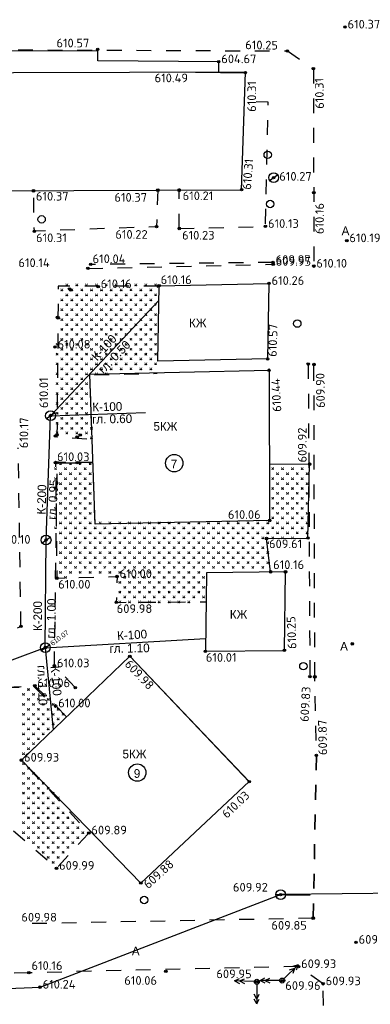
# Model space of a CAD drawing. Header units: metres. Extents: x 550378 to 551400, y 4595394 to 4596257.
# Tile 21 of 43: x 550802 to 550838, y 4595840 to 4595940. Entities that reach past the tile are written whole.
import ezdxf

# ---------------------------------------------------------------- set-up
doc = ezdxf.new("R2010")
doc.units = ezdxf.units.M
doc.header["$PDMODE"] = 32
doc.header["$PDSIZE"] = 0.25
doc.linetypes.add('Д_ТРОТ_ТРУБА', pattern=[3, 1.5, -1.5])
for name, color, linetype in [('(003) Пункты', 7, 'Continuous'), ('(007) Здания', 7, 'Continuous'), ('(011) Колодцы', 7, 'Continuous'), ('(014) Водопровод', 5, 'ИК_Водопровод -------в--------'), ('(017) Канализация', 32, 'KANALIS_K_1'), ('(020) Теплотрасса', 7, 'ИК_Теплотраса -------т--------'), ('(022) Возд. Линии', 7, 'Continuous'), ('(025) Дорога', 7, 'Continuous'), ('(036) Растительность', 7, 'Continuous'), ('(038) Деревья', 7, 'Continuous')]:
    doc.layers.add(name, color=color, linetype=linetype)
doc.styles.add('BM-431', font='txt')
doc.styles.add('D-431', font='txt')
doc.styles.add('P-131', font='txt')
doc.styles.add('S', font='txtwr', dxfattribs={"oblique": 15})
doc.styles.get("Standard").update_dxf_attribs({"font": 'simplex.shx'})
doc.linetypes.add('GAZ_VOZDUSH', pattern='A,1,-2,["~",Standard,S=3,R=0,X=-1.5,Y=-1.5],-1,10', length=14)
doc.linetypes.add('KANALIS_K', pattern='A,1,["<",Standard,S=1.8,R=0,X=-0.9,Y=-0.9],3,-1,["К",Standard,S=1.8,R=0,X=-0.9,Y=-0.9],-1,10', length=16)
doc.linetypes.add('KANALIS_K_1', pattern='A,1,[">",Standard,S=1.8,R=0,X=-0.9,Y=-0.9],3,-1,["К",Standard,S=1.8,R=0,X=-0.9,Y=-0.9],-1,10', length=16)
doc.linetypes.add('KANALIS_KN', pattern='A,1,["<",Standard,S=1.8,R=0,X=-0.9,Y=-0.9],3,-1,["КН",Standard,S=1.8,R=0,X=-0.9,Y=-0.9],-3,10', length=18)
doc.linetypes.add('ИК_Водопровод -------в--------', pattern='A,9,-0.6,["В",Standard,S=1.2,R=0,X=0,Y=-0.6],-1.2', length=10.8)
doc.linetypes.add('ИК_Теплотраса -------т--------', pattern='A,9,-0.6,["Т",Standard,S=1.2,R=0,X=0,Y=-0.6],-1.2', length=10.8)

# ---------------------------------------------------------------- blocks, each defined once
blk = doc.blocks.new('1_416')
at = {"linetype": 'Continuous', "lineweight": 0}
h = blk.add_hatch(color=7, dxfattribs=at)
edge = h.paths.add_edge_path()
edge.add_arc((-0.4, 0.19), 0.075, 0, 360)
h = blk.add_hatch(color=7, dxfattribs=at)
edge = h.paths.add_edge_path()
edge.add_arc((0.45, 0.19), 0.075, 0, 360)
at = {"color": 7, "linetype": 'Continuous', "lineweight": 0, "flags": 128}
blk.add_lwpolyline([(-0.48, 1.12), (0.02, 0.12), (0.52, 1.12)], dxfattribs=at)
at = {"color": 7, "linetype": 'Continuous', "lineweight": 0}
for centre in [(-0.4, 0.19), (0.45, 0.19)]:
    blk.add_circle(centre, 0.075, dxfattribs=at)
blk = doc.blocks.new('I01171')
blk.add_line((-0.722283, 0.697501), (0.702286, -0.69785))
blk.add_circle((0, 0), 1)
at = {"color": 4, "style": 'S', "oblique": 15}
blk.add_attdef('Z', (1.616431, -1.093486), '', height=2, dxfattribs=at)
blk = doc.blocks.new('I01172')
blk.add_line((-1, 0), (1, 0))
blk.add_circle((0, 0), 1)
at = {"style": 'S', "oblique": 15}
for tag, p in [('Z', (1.710759, 0.304264)), ('D', (1.754081, -2.326638))]:
    blk.add_attdef(tag, p, '', height=2, dxfattribs=at)
blk = doc.blocks.new('d')
at = {"layer": '(038) Деревья'}
blk.add_ellipse((0, 0), major_axis=(0.265, 0.265), ratio=1, start_param=5.497787, end_param=11.780972, dxfattribs=at)
blk = doc.blocks.new('strela1')
at = {"layer": '(022) Возд. Линии'}
for p, q in [((-2, 0), (-1.5, 0.25)), ((0, 0), (-2, 0)), ((-2, 0), (-1.5, -0.25)), ((-1.5, 0), (-1, 0.25)), ((-1.5, 0), (-1, -0.25))]:
    blk.add_line(p, q, dxfattribs=at)
blk = doc.blocks.new('strela2')
at = {"layer": '(022) Возд. Линии'}
for p, q in [((0, 0), (2, 0)), ((1.5, 0), (1, 0.25)), ((1.5, 0), (1, -0.25)), ((2, 0), (1.5, 0.25)), ((2, 0), (1.5, -0.25))]:
    blk.add_line(p, q, dxfattribs=at)
blk = doc.blocks.new('STOLB')
at = {"layer": '(022) Возд. Линии'}
blk.add_circle((0, 0), 0.25, dxfattribs=at)

msp = doc.modelspace()

# ---------------------------------------------------------------- linework, layer by layer
at = {"layer": '(003) Пункты', "color": 7}
for p in [(550835.096, 4595939.162, 610.371), (550810.033, 4595936.907, 610.577), (550829.26, 4595936.745, 610.256), (550822.297, 4595935.651, 604.673), (550831.897, 4595934.941, 610.316), (550824.997, 4595934.531, 610.319), (550827.858, 4595923.901, 610.271), (550827.859, 4595923.906, 610.271), (550803.523, 4595922.57, 610.369), (550816.123, 4595922.635, 610.366), (550818.289, 4595922.639, 610.206), (550824.613, 4595922.685, 610.31), (550831.936, 4595922.385, 610.164), (550803.611, 4595918.476, 610.313), (550815.994, 4595918.936, 610.221), (550818.301, 4595918.757, 610.227), (550827.031, 4595918.969, 610.13), (550835.282, 4595917.517, 610.189), (550809.314, 4595915.12, 610.041), (550827.801, 4595915.324, 609.973), (550827.818, 4595915.134, 609.946), (550809.032, 4595914.716, 610.077), (550831.936, 4595914.945, 610.101), (550827.392, 4595913.194, 610.255), (550807.173, 4595912.618, 610.074), (550807.286, 4595912.534, 610.138), (550810.072, 4595912.864, 610.155), (550816.164, 4595912.913, 610.162), (550816.258, 4595912.954, 610.174), (550805.941, 4595909.763, 610.115), (550806.014, 4595909.705, 610.114), (550805.699, 4595906.745, 610.083), (550827.249, 4595905.549, 610.566), (550831.367, 4595905.019, 609.863), (550827.396, 4595904.399, 610.443), (550831.949, 4595904.981, 609.901), (550805.247, 4595899.807, 4.008), (550805.735, 4595897.727, 610.041), (550805.892, 4595897.856, 610.092), (550807.947, 4595897.644, 609.481), (550808.254, 4595897.829, 610.001), (550805.751, 4595895.047, 610.03), (550805.925, 4595895.028, 610.034), (550807.925, 4595895.039, 609.409), (550808.117, 4595895.033, 609.896), (550831.505, 4595894.883, 609.917), (550827.455, 4595889.177, 610.059), (550804.796, 4595887.213, 610.1), (550804.796, 4595887.213, 610.1), (550827.145, 4595887.35, 609.608), (550831.34, 4595887.396, 609.953), (550805.887, 4595883.339, 610.002), (550811.992, 4595883.502, 609.999), (550827.554, 4595883.981, 610.156), (550829.066, 4595883.981, 610.061), (550811.906, 4595880.881, 609.976), (550802.249, 4595878.455, 610.018), (550804.717, 4595876.314, 4.008), (550835.83, 4595876.683, 609.97), (550813.284, 4595875.419, 609.984), (550820.948, 4595875.927, 609.932), (550828.958, 4595876.018, 610.254), (550805.637, 4595874.456, 610.029), (550831.537, 4595873.351, 609.829), (550832.036, 4595873.339, 609.677), (550803.651, 4595872.439, 610.056), (550807.755, 4595872.25, 609.884), (550805.764, 4595870.399, 609.996), (550832.191, 4595865.384, 609.869), (550802.298, 4595864.899, 609.934), (550825.397, 4595862.721, 610.032), (550809.126, 4595857.531, 609.893), (550805.852, 4595853.947, 609.991), (550814.403, 4595852.456, 609.881), (550828.571, 4595851.277, 614.738), (550828.571, 4595851.277, 609.915), (550831.875, 4595848.892, 609.85), (550836.221, 4595846.454, 609.882), (550803.047, 4595843.364, 610.155), (550816.936, 4595843.504, 610.062), (550830.388, 4595843.99, 609.929), (550826.157, 4595842.452, 609.949), (550828.733, 4595842.572, 609.959), (550832.877, 4595842.249, 609.929), (550804.187, 4595841.907, 610.238)]:
    msp.add_point(p, dxfattribs=at)
at = {"layer": '(007) Здания', "flags": 128}
for points in [[(550822.297, 4595934.557), (550822.297, 4595935.651), (550810.038, 4595935.733), (550810.034, 4595936.742), (550766.319, 4595936.712), (550766.189, 4595934.407), (550765.121, 4595934.333), (550765.114, 4595922.453), (550824.613, 4595922.685), (550824.999, 4595934.596), (550766.189, 4595934.407)], [(550827.4, 4595904.4), (550827.45, 4595889.18)], [(550814.403, 4595852.456), (550802.298, 4595864.899), (550813.284, 4595875.419), (550825.397, 4595862.721)]]:
    msp.add_lwpolyline(points, dxfattribs=at)
for points in [[(550816.258, 4595912.954), (550827.392, 4595913.194), (550827.249, 4595905.549), (550816.115, 4595905.309)], [(550827.392, 4595913.194), (550827.249, 4595905.549), (550816.115, 4595905.309), (550816.258, 4595912.954)], [(550827.396, 4595904.399), (550827.455, 4595889.177), (550809.772, 4595888.796), (550809.226, 4595904.007)], [(550829.066, 4595883.981), (550821.056, 4595883.89), (550820.948, 4595875.927), (550828.958, 4595876.018)], [(550825.398, 4595862.722), (550814.403, 4595852.456), (550802.3, 4595864.9), (550813.28, 4595875.42)]]:
    msp.add_lwpolyline(points, close=True, dxfattribs=at)
at = {"layer": '(007) Здания', "linetype": 'ByBlock'}
msp.add_lwpolyline([(550827.25, 4595905.55), (550816.12, 4595905.31), (550816.26, 4595912.95)], dxfattribs=at)
at = {"layer": '(007) Здания', "linetype": 'ByBlock', "flags": 128}
msp.add_lwpolyline([(550821.06, 4595883.89), (550821.056, 4595883.89)], dxfattribs=at)
at = {"layer": '(007) Здания'}
for centre in [(550817.784, 4595894.984), (550814.041, 4595863.645)]:
    msp.add_circle(centre, 0.88, dxfattribs=at)
at = {"layer": '(014) Водопровод', "flags": 128}
for points in [[(550865.982, 4595835.378), (550866.064, 4595851.687), (550866.064, 4595851.687), (550866.064, 4595851.687), (550828.571, 4595851.277)], [(550829.073, 4595851.274), (550831.557, 4595851.257)]]:
    msp.add_lwpolyline(points, dxfattribs=at)
at = {"layer": '(017) Канализация', "linetype": 'KANALIS_K', "flags": 128}
msp.add_lwpolyline([(550761.458, 4595871.417), (550785.58, 4595873.006), (550786.198, 4595873.02), (550794.641, 4595872.718), (550795.441, 4595872.858), (550804.714, 4595876.296), (550804.714, 4595876.296), (550804.793, 4595887.195), (550804.793, 4595887.195), (550805.252, 4595899.795), (550816.233, 4595911.456)], dxfattribs=at)
at = {"layer": '(017) Канализация', "linetype": 'KANALIS_KN', "flags": 128}
for points in [[(550805.245, 4595899.794), (550814.856, 4595900.123)], [(550804.717, 4595876.288), (550820.966, 4595877.235)], [(550804.717, 4595876.288), (550805.52, 4595867.984)]]:
    msp.add_lwpolyline(points, dxfattribs=at)
at = {"layer": '(020) Теплотрасса', "linetype": 'GAZ_VOZDUSH', "flags": 128}
for points in [[(550804.187, 4595841.907), (550828.571, 4595851.277)], [(550746.09, 4595840.039), (550746.09, 4595840.039), (550768.209, 4595840.432), (550804.187, 4595841.907)]]:
    msp.add_lwpolyline(points, dxfattribs=at)
at = {"layer": '(025) Дорога', "linetype": 'Д_ТРОТ_ТРУБА', "flags": 128}
for points in [[(550765.96, 4595936.995), (550829.26, 4595936.745)], [(550829.26, 4595936.745), (550831.897, 4595934.941)], [(550831.897, 4595934.941), (550831.936, 4595914.945)], [(550818.301, 4595918.757), (550827.031, 4595918.969), (550827.298, 4595931.542), (550824.903, 4595931.62)], [(550816.121, 4595922.652), (550815.994, 4595918.936), (550803.611, 4595918.476), (550803.52, 4595922.603)], [(550818.301, 4595918.757), (550818.286, 4595922.66)], [(550809.032, 4595914.716), (550827.818, 4595915.134)], [(550827.801, 4595915.324), (550809.314, 4595915.12)], [(550816.212, 4595912.924), (550806.022, 4595912.924), (550805.898, 4595897.666), (550809.471, 4595897.418), (550809.222, 4595903.907), (550816.057, 4595904.093)], [(550831.367, 4595905.019), (550831.537, 4595873.351)], [(550832.036, 4595873.339), (550831.949, 4595904.981)], [(550802.249, 4595878.455), (550801.979, 4595896.537)], [(550807.755, 4595872.25), (550805.637, 4595874.456), (550805.637, 4595874.456), (550805.925, 4595895.028), (550808.117, 4595895.033)], [(550809.772, 4595888.796), (550809.548, 4595895.045), (550807.925, 4595895.039), (550805.751, 4595895.047), (550805.887, 4595883.339), (550811.992, 4595883.502), (550811.906, 4595880.881), (550821.016, 4595880.941)], [(550796.408, 4595875.918), (550802.249, 4595878.455)], [(550831.875, 4595848.892), (550832.191, 4595865.384), (550832.036, 4595873.339)], [(550783.629, 4595868.098), (550783.541, 4595872.049), (550793.483, 4595871.927), (550803.561, 4595872.346), (550805.73, 4595870.201)], [(550832.191, 4595865.384), (550831.875, 4595848.892)], [(550831.875, 4595848.892), (550801.986, 4595848.313)], [(550803.047, 4595843.364), (550735.316, 4595841.06)], [(550830.388, 4595843.99), (550803.047, 4595843.364)], [(550832.877, 4595842.249), (550830.388, 4595843.99)], [(550833.075, 4595831.047), (550832.877, 4595842.249)]]:
    msp.add_lwpolyline(points, dxfattribs=at)
msp.add_lwpolyline([(550803.651, 4595872.439), (550805.764, 4595870.399), (550806.87, 4595869.277), (550802.298, 4595864.899), (550809.126, 4595857.531), (550805.852, 4595853.947), (550797.563, 4595861.142), (550797.461, 4595872.101)], close=True, dxfattribs=at)
at = {"layer": '(025) Дорога', "linetype": 'Д_ТРОТ_ТРУБА'}
msp.add_point((550818.289, 4595922.639, 610.206), dxfattribs=at)
at = {"flags": 128}
for points in [[(550819.937, 4595934.58), (550824.997, 4595934.531)], [(550831.505, 4595894.883), (550827.433, 4595894.839)], [(550827.433, 4595894.839), (550827.455, 4595889.177)], [(550831.34, 4595887.396), (550831.505, 4595894.883)], [(550827.145, 4595887.35), (550831.34, 4595887.396)], [(550827.554, 4595883.981), (550827.145, 4595887.35)]]:
    msp.add_lwpolyline(points, dxfattribs=at)

# ---------------------------------------------------------------- block references
at = {"layer": '(011) Колодцы', "color": 30, "true_color": 0xf8991e, "rotation": 78.81957851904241}
for p, xscale, yscale, zscale in [((550827.859, 4595923.906, 610.271), 0.4999999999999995, 0.4999999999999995, 0.4999999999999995), ((550805.245, 4595899.794), 0.4999999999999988, 0.4999999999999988, 0.4999999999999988), ((550804.794, 4595887.2, 606.092), 0.4999999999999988, 0.4999999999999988, 0.4999999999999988), ((550804.715, 4595876.301), 0.4999999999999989, 0.4999999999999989, 0.4999999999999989)]:
    msp.add_blockref('I01171', p, dxfattribs=dict(at, xscale=xscale, yscale=yscale, zscale=zscale))
at = {"layer": '(011) Колодцы', "xscale": 0.5, "yscale": 0.5, "zscale": 0.5}
msp.add_blockref('I01172', (550828.571, 4595851.277, 608.541), dxfattribs=at)
at = {"layer": '(022) Возд. Линии'}
for name, p, rotation in [('strela1', (550828.912, 4595842.749, 609.959), 224.7065809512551), ('strela1', (550825.905, 4595842.464, 609.949), 357.3405983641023), ('STOLB', (550826.157, 4595842.452, 609.949), 269.7973160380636), ('strela2', (550828.483, 4595842.574, 609.959), 179.5882255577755), ('STOLB', (550828.733, 4595842.572, 609.959), 269.7973160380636), ('strela2', (550826.156, 4595842.202, 609.949), 269.7973160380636)]:
    msp.add_blockref(name, p, dxfattribs=dict(at, rotation=rotation))
at = {"layer": '(036) Растительность', "lineweight": 0, "xscale": 0.2, "yscale": 0.2}
for p in [(550806.898, 4595912.918), (550807.898, 4595912.918), (550808.898, 4595912.918), (550809.898, 4595912.918), (550810.898, 4595912.918), (550811.898, 4595912.918), (550812.898, 4595912.918), (550813.898, 4595912.918), (550814.898, 4595912.918), (550815.898, 4595912.918), (550806.398, 4595912.418), (550806.898, 4595911.918), (550807.398, 4595912.418), (550807.898, 4595911.918), (550808.398, 4595912.418), (550808.898, 4595911.918), (550809.398, 4595912.418), (550809.898, 4595911.918), (550810.398, 4595912.418), (550810.898, 4595911.918), (550811.398, 4595912.418), (550811.898, 4595911.918), (550812.398, 4595912.418), (550812.898, 4595911.918), (550813.398, 4595912.418), (550813.898, 4595911.918), (550814.398, 4595912.418), (550814.898, 4595911.918), (550815.398, 4595912.418), (550815.898, 4595911.918), (550806.398, 4595911.418), (550806.898, 4595910.918), (550807.398, 4595911.418), (550807.898, 4595910.918), (550808.398, 4595911.418), (550808.898, 4595910.918), (550809.398, 4595911.418), (550809.898, 4595910.918), (550810.398, 4595911.418), (550810.898, 4595910.918), (550811.398, 4595911.418), (550811.898, 4595910.918), (550812.398, 4595911.418), (550812.898, 4595910.918), (550813.398, 4595911.418), (550813.898, 4595910.918), (550814.398, 4595911.418), (550814.898, 4595910.918), (550815.398, 4595911.418), (550815.898, 4595910.918), (550806.398, 4595910.418), (550806.898, 4595909.918), (550807.398, 4595910.418), (550807.898, 4595909.918), (550808.398, 4595910.418), (550808.898, 4595909.918), (550809.398, 4595910.418), (550809.898, 4595909.918), (550810.398, 4595910.418), (550810.898, 4595909.918), (550811.398, 4595910.418), (550811.898, 4595909.918), (550812.398, 4595910.418), (550812.898, 4595909.918), (550813.398, 4595910.418), (550813.898, 4595909.918), (550814.398, 4595910.418), (550814.898, 4595909.918), (550815.398, 4595910.418), (550815.898, 4595909.918), (550806.398, 4595909.418), (550806.898, 4595908.918), (550807.398, 4595909.418), (550807.898, 4595908.918), (550808.398, 4595909.418), (550808.898, 4595908.918), (550809.398, 4595909.418), (550809.898, 4595908.918), (550810.398, 4595909.418), (550810.898, 4595908.918), (550811.398, 4595909.418), (550811.898, 4595908.918), (550812.398, 4595909.418), (550812.898, 4595908.918), (550813.398, 4595909.418), (550813.898, 4595908.918), (550814.398, 4595909.418), (550814.898, 4595908.918), (550815.398, 4595909.418), (550815.898, 4595908.918), (550806.398, 4595908.418), (550806.898, 4595907.918), (550807.398, 4595908.418), (550807.898, 4595907.918), (550808.398, 4595908.418), (550808.898, 4595907.918), (550809.398, 4595908.418), (550809.898, 4595907.918), (550810.398, 4595908.418), (550810.898, 4595907.918), (550811.398, 4595908.418), (550811.898, 4595907.918), (550812.398, 4595908.418), (550812.898, 4595907.918), (550813.398, 4595908.418), (550813.898, 4595907.918), (550814.398, 4595908.418), (550814.898, 4595907.918), (550815.398, 4595908.418), (550815.898, 4595907.918), (550805.898, 4595906.918), (550806.398, 4595907.418), (550806.898, 4595906.918), (550807.398, 4595907.418), (550807.898, 4595906.918), (550808.398, 4595907.418), (550808.898, 4595906.918), (550809.398, 4595907.418), (550809.898, 4595906.918), (550810.398, 4595907.418), (550810.898, 4595906.918), (550811.398, 4595907.418), (550811.898, 4595906.918), (550812.398, 4595907.418), (550812.898, 4595906.918), (550813.398, 4595907.418), (550813.898, 4595906.918), (550814.398, 4595907.418), (550814.898, 4595906.918), (550815.398, 4595907.418), (550815.898, 4595906.918), (550805.898, 4595905.918), (550806.398, 4595906.418), (550806.898, 4595905.918), (550807.398, 4595906.418), (550807.898, 4595905.918), (550808.398, 4595906.418), (550808.898, 4595905.918), (550809.398, 4595906.418), (550809.898, 4595905.918), (550810.398, 4595906.418), (550810.898, 4595905.918), (550811.398, 4595906.418), (550811.898, 4595905.918), (550812.398, 4595906.418), (550812.898, 4595905.918), (550813.398, 4595906.418), (550813.898, 4595905.918), (550814.398, 4595906.418), (550814.898, 4595905.918), (550815.398, 4595906.418), (550815.898, 4595905.918), (550805.898, 4595904.918), (550806.398, 4595905.418), (550806.898, 4595904.918), (550807.398, 4595905.418), (550807.898, 4595904.918), (550808.398, 4595905.418), (550808.898, 4595904.918), (550809.398, 4595905.418), (550809.898, 4595904.918), (550810.398, 4595905.418), (550810.898, 4595904.918), (550811.398, 4595905.418), (550811.898, 4595904.918), (550812.398, 4595905.418), (550812.898, 4595904.918), (550813.398, 4595905.418), (550813.898, 4595904.918), (550814.398, 4595905.418), (550814.898, 4595904.918), (550815.398, 4595905.418), (550815.898, 4595904.918), (550806.398, 4595904.418), (550807.398, 4595904.418), (550808.398, 4595904.418), (550809.398, 4595904.418), (550810.398, 4595904.418), (550811.398, 4595904.418), (550812.398, 4595904.418), (550813.398, 4595904.418), (550814.398, 4595904.418), (550815.398, 4595904.418), (550805.898, 4595903.918), (550806.398, 4595903.418), (550806.898, 4595903.918), (550807.398, 4595903.418), (550807.898, 4595903.918), (550808.398, 4595903.418), (550808.898, 4595903.918), (550809.898, 4595903.918), (550810.898, 4595903.918), (550805.898, 4595902.918), (550806.398, 4595902.418), (550806.898, 4595902.918), (550807.398, 4595902.418), (550807.898, 4595902.918), (550808.398, 4595902.418), (550808.898, 4595902.918), (550805.898, 4595901.918), (550806.398, 4595901.418), (550806.898, 4595901.918), (550807.398, 4595901.418), (550807.898, 4595901.918), (550808.398, 4595901.418), (550808.898, 4595901.918), (550805.898, 4595900.918), (550806.398, 4595900.418), (550806.898, 4595900.918), (550807.398, 4595900.418), (550807.898, 4595900.918), (550808.398, 4595900.418), (550808.898, 4595900.918), (550805.898, 4595899.918), (550806.398, 4595899.418), (550806.898, 4595899.918), (550807.398, 4595899.418), (550807.898, 4595899.918), (550808.398, 4595899.418), (550808.898, 4595899.918), (550805.898, 4595898.918), (550806.398, 4595898.418), (550806.898, 4595898.918), (550807.398, 4595898.418), (550807.898, 4595898.918), (550808.398, 4595898.418), (550808.898, 4595898.918), (550809.398, 4595898.418), (550805.898, 4595897.918), (550806.898, 4595897.918), (550807.898, 4595897.918), (550808.898, 4595897.918), (550809.398, 4595897.418), (550805.76, 4595894.311), (550806.26, 4595894.811), (550806.76, 4595894.311), (550807.26, 4595894.811), (550807.76, 4595894.311), (550808.26, 4595894.811), (550808.76, 4595894.311), (550809.26, 4595894.811), (550827.76, 4595894.311), (550828.76, 4595894.311), (550829.76, 4595894.311), (550830.76, 4595894.311), (550805.76, 4595893.311), (550806.26, 4595893.811), (550806.76, 4595893.311), (550807.26, 4595893.811), (550807.76, 4595893.311), (550808.26, 4595893.811), (550808.76, 4595893.311), (550809.26, 4595893.811), (550827.76, 4595893.311), (550828.26, 4595893.811), (550828.76, 4595893.311), (550829.26, 4595893.811), (550829.76, 4595893.311), (550830.26, 4595893.811), (550830.76, 4595893.311), (550831.26, 4595893.811), (550805.76, 4595892.311), (550806.26, 4595892.811), (550806.76, 4595892.311), (550807.26, 4595892.811), (550807.76, 4595892.311), (550808.26, 4595892.811), (550808.76, 4595892.311), (550809.26, 4595892.811), (550827.76, 4595892.311), (550828.26, 4595892.811), (550828.76, 4595892.311), (550829.26, 4595892.811), (550829.76, 4595892.311), (550830.26, 4595892.811), (550830.76, 4595892.311), (550831.26, 4595892.811), (550805.76, 4595891.311), (550806.26, 4595891.811), (550806.76, 4595891.311), (550807.26, 4595891.811), (550807.76, 4595891.311), (550808.26, 4595891.811), (550808.76, 4595891.311), (550809.26, 4595891.811), (550827.76, 4595891.311), (550828.26, 4595891.811), (550828.76, 4595891.311), (550829.26, 4595891.811), (550829.76, 4595891.311), (550830.26, 4595891.811), (550830.76, 4595891.311), (550831.26, 4595891.811), (550805.76, 4595890.311), (550806.26, 4595890.811), (550806.76, 4595890.311), (550807.26, 4595890.811), (550807.76, 4595890.311), (550808.26, 4595890.811), (550808.76, 4595890.311), (550809.26, 4595890.811), (550827.76, 4595890.311), (550828.26, 4595890.811), (550828.76, 4595890.311), (550829.26, 4595890.811), (550829.76, 4595890.311), (550830.26, 4595890.811), (550830.76, 4595890.311), (550831.26, 4595890.811), (550805.76, 4595889.311), (550806.26, 4595889.811), (550806.76, 4595889.311), (550807.26, 4595889.811), (550807.76, 4595889.311), (550808.26, 4595889.811), (550808.76, 4595889.311), (550809.26, 4595889.811), (550827.76, 4595889.311), (550828.26, 4595889.811), (550828.76, 4595889.311), (550829.26, 4595889.811), (550829.76, 4595889.311), (550830.26, 4595889.811), (550830.76, 4595889.311), (550831.26, 4595889.811), (550805.76, 4595888.311), (550806.26, 4595888.811), (550806.76, 4595888.311), (550807.26, 4595888.811), (550807.76, 4595888.311), (550808.26, 4595888.811), (550808.76, 4595888.311), (550809.26, 4595888.811), (550809.76, 4595888.311), (550810.26, 4595888.811), (550810.76, 4595888.311), (550811.26, 4595888.811), (550811.76, 4595888.311), (550812.26, 4595888.811), (550812.76, 4595888.311), (550813.26, 4595888.811), (550813.76, 4595888.311), (550814.26, 4595888.811), (550814.76, 4595888.311), (550815.26, 4595888.811), (550815.76, 4595888.311), (550816.26, 4595888.811), (550816.76, 4595888.311), (550817.26, 4595888.811), (550817.76, 4595888.311), (550818.26, 4595888.811), (550818.76, 4595888.311), (550819.26, 4595888.811), (550819.76, 4595888.311), (550820.26, 4595888.811), (550820.76, 4595888.311), (550821.26, 4595888.811), (550821.76, 4595888.311), (550822.26, 4595888.811), (550822.76, 4595888.311), (550823.26, 4595888.811), (550823.76, 4595888.311), (550824.26, 4595888.811), (550824.76, 4595888.311), (550825.26, 4595888.811), (550825.76, 4595888.311), (550826.26, 4595888.811), (550826.76, 4595888.311), (550827.26, 4595888.811), (550827.76, 4595888.311), (550828.26, 4595888.811), (550828.76, 4595888.311), (550829.26, 4595888.811), (550829.76, 4595888.311), (550830.26, 4595888.811), (550830.76, 4595888.311), (550831.26, 4595888.811), (550806.26, 4595887.811), (550806.76, 4595887.311), (550807.26, 4595887.811), (550807.76, 4595887.311), (550808.26, 4595887.811), (550808.76, 4595887.311), (550809.26, 4595887.811), (550809.76, 4595887.311), (550810.26, 4595887.811), (550810.76, 4595887.311), (550811.26, 4595887.811), (550811.76, 4595887.311), (550812.26, 4595887.811), (550812.76, 4595887.311), (550813.26, 4595887.811), (550813.76, 4595887.311), (550814.26, 4595887.811), (550814.76, 4595887.311), (550815.26, 4595887.811), (550815.76, 4595887.311), (550816.26, 4595887.811), (550816.76, 4595887.311), (550817.26, 4595887.811), (550817.76, 4595887.311), (550818.26, 4595887.811), (550818.76, 4595887.311), (550819.26, 4595887.811), (550819.76, 4595887.311), (550820.26, 4595887.811), (550820.76, 4595887.311), (550821.26, 4595887.811), (550821.76, 4595887.311), (550822.26, 4595887.811), (550822.76, 4595887.311), (550823.26, 4595887.811), (550823.76, 4595887.311), (550824.26, 4595887.811), (550824.76, 4595887.311), (550825.26, 4595887.811), (550825.76, 4595887.311), (550826.26, 4595887.811), (550826.76, 4595887.311), (550827.26, 4595887.811), (550827.76, 4595887.311), (550828.26, 4595887.811), (550828.76, 4595887.311), (550829.26, 4595887.811), (550829.76, 4595887.311), (550830.26, 4595887.811), (550831.26, 4595887.811), (550806.26, 4595886.811), (550806.76, 4595886.311), (550807.26, 4595886.811), (550807.76, 4595886.311), (550808.26, 4595886.811), (550808.76, 4595886.311), (550809.26, 4595886.811), (550809.76, 4595886.311), (550810.26, 4595886.811), (550810.76, 4595886.311), (550811.26, 4595886.811), (550811.76, 4595886.311), (550812.26, 4595886.811), (550812.76, 4595886.311), (550813.26, 4595886.811), (550813.76, 4595886.311), (550814.26, 4595886.811), (550814.76, 4595886.311), (550815.26, 4595886.811), (550815.76, 4595886.311), (550816.26, 4595886.811), (550816.76, 4595886.311), (550817.26, 4595886.811), (550817.76, 4595886.311), (550818.26, 4595886.811), (550818.76, 4595886.311), (550819.26, 4595886.811), (550819.76, 4595886.311), (550820.26, 4595886.811), (550820.76, 4595886.311), (550821.26, 4595886.811), (550821.76, 4595886.311), (550822.26, 4595886.811), (550822.76, 4595886.311), (550823.26, 4595886.811), (550823.76, 4595886.311), (550824.26, 4595886.811), (550824.76, 4595886.311), (550825.26, 4595886.811), (550825.76, 4595886.311), (550826.26, 4595886.811), (550826.76, 4595886.311), (550827.26, 4595886.811), (550806.26, 4595885.811), (550806.76, 4595885.311), (550807.26, 4595885.811), (550807.76, 4595885.311), (550808.26, 4595885.811), (550808.76, 4595885.311), (550809.26, 4595885.811), (550809.76, 4595885.311), (550810.26, 4595885.811), (550810.76, 4595885.311), (550811.26, 4595885.811), (550811.76, 4595885.311), (550812.26, 4595885.811), (550812.76, 4595885.311), (550813.26, 4595885.811), (550813.76, 4595885.311), (550814.26, 4595885.811), (550814.76, 4595885.311), (550815.26, 4595885.811), (550815.76, 4595885.311), (550816.26, 4595885.811), (550816.76, 4595885.311), (550817.26, 4595885.811), (550817.76, 4595885.311), (550818.26, 4595885.811), (550818.76, 4595885.311), (550819.26, 4595885.811), (550819.76, 4595885.311), (550820.26, 4595885.811), (550820.76, 4595885.311), (550821.26, 4595885.811), (550821.76, 4595885.311), (550822.26, 4595885.811), (550822.76, 4595885.311), (550823.26, 4595885.811), (550823.76, 4595885.311), (550824.26, 4595885.811), (550824.76, 4595885.311), (550825.26, 4595885.811), (550825.76, 4595885.311), (550826.26, 4595885.811), (550826.76, 4595885.311), (550827.26, 4595885.811), (550806.26, 4595884.811), (550806.76, 4595884.311), (550807.26, 4595884.811), (550807.76, 4595884.311), (550808.26, 4595884.811), (550808.76, 4595884.311), (550809.26, 4595884.811), (550809.76, 4595884.311), (550810.26, 4595884.811), (550810.76, 4595884.311), (550811.26, 4595884.811), (550811.76, 4595884.311), (550812.26, 4595884.811), (550812.76, 4595884.311), (550813.26, 4595884.811), (550813.76, 4595884.311), (550814.26, 4595884.811), (550814.76, 4595884.311), (550815.26, 4595884.811), (550815.76, 4595884.311), (550816.26, 4595884.811), (550816.76, 4595884.311), (550817.26, 4595884.811), (550817.76, 4595884.311), (550818.26, 4595884.811), (550818.76, 4595884.311), (550819.26, 4595884.811), (550819.76, 4595884.311), (550820.26, 4595884.811), (550820.76, 4595884.311), (550821.26, 4595884.811), (550821.76, 4595884.311), (550822.26, 4595884.811), (550822.76, 4595884.311), (550823.26, 4595884.811), (550823.76, 4595884.311), (550824.26, 4595884.811), (550824.76, 4595884.311), (550825.26, 4595884.811), (550825.76, 4595884.311), (550826.26, 4595884.811), (550826.76, 4595884.311), (550827.26, 4595884.811), (550806.26, 4595883.811), (550806.76, 4595883.311), (550807.26, 4595883.811), (550808.26, 4595883.811), (550809.26, 4595883.811), (550810.26, 4595883.811), (550811.26, 4595883.811), (550812.26, 4595883.811), (550812.76, 4595883.311), (550813.26, 4595883.811), (550813.76, 4595883.311), (550814.26, 4595883.811), (550814.76, 4595883.311), (550815.26, 4595883.811), (550815.76, 4595883.311), (550816.26, 4595883.811), (550816.76, 4595883.311), (550817.26, 4595883.811), (550817.76, 4595883.311), (550818.26, 4595883.811), (550818.76, 4595883.311), (550819.26, 4595883.811), (550819.76, 4595883.311), (550820.26, 4595883.811), (550820.76, 4595883.311), (550812.26, 4595882.811), (550812.76, 4595882.311), (550813.26, 4595882.811), (550813.76, 4595882.311), (550814.26, 4595882.811), (550814.76, 4595882.311), (550815.26, 4595882.811), (550815.76, 4595882.311), (550816.26, 4595882.811), (550816.76, 4595882.311), (550817.26, 4595882.811), (550817.76, 4595882.311), (550818.26, 4595882.811), (550818.76, 4595882.311), (550819.26, 4595882.811), (550819.76, 4595882.311), (550820.26, 4595882.811), (550820.76, 4595882.311), (550812.26, 4595881.811), (550812.76, 4595881.311), (550813.26, 4595881.811), (550813.76, 4595881.311), (550814.26, 4595881.811), (550814.76, 4595881.311), (550815.26, 4595881.811), (550815.76, 4595881.311), (550816.26, 4595881.811), (550816.76, 4595881.311), (550817.26, 4595881.811), (550817.76, 4595881.311), (550818.26, 4595881.811), (550818.76, 4595881.311), (550819.26, 4595881.811), (550819.76, 4595881.311), (550820.26, 4595881.811), (550820.76, 4595881.311), (550812.26, 4595880.811), (550813.26, 4595880.811), (550814.26, 4595880.811), (550815.26, 4595880.811), (550816.26, 4595880.811), (550817.26, 4595880.811), (550818.26, 4595880.811), (550819.26, 4595880.811), (550802.506, 4595871.45), (550803.006, 4595871.95), (550803.506, 4595871.45), (550804.006, 4595871.95), (550804.506, 4595871.45), (550802.506, 4595870.45), (550803.006, 4595870.95), (550803.506, 4595870.45), (550804.006, 4595870.95), (550804.506, 4595870.45), (550805.006, 4595870.95), (550805.506, 4595870.45), (550802.506, 4595869.45), (550803.006, 4595869.95), (550803.506, 4595869.45), (550804.006, 4595869.95), (550804.506, 4595869.45), (550805.006, 4595869.95), (550805.506, 4595869.45), (550806.006, 4595869.95), (550806.506, 4595869.45), (550802.506, 4595868.45), (550803.006, 4595868.95), (550803.506, 4595868.45), (550804.006, 4595868.95), (550804.506, 4595868.45), (550805.006, 4595868.95), (550805.506, 4595868.45), (550806.006, 4595868.95), (550802.506, 4595867.45), (550803.006, 4595867.95), (550803.506, 4595867.45), (550804.006, 4595867.95), (550804.506, 4595867.45), (550805.006, 4595867.95), (550802.506, 4595866.45), (550803.006, 4595866.95), (550803.506, 4595866.45), (550804.006, 4595866.95), (550802.506, 4595865.45), (550803.006, 4595865.95), (550802.506, 4595864.45), (550802.506, 4595863.45), (550803.006, 4595863.95), (550803.506, 4595863.45), (550802.506, 4595862.45), (550803.006, 4595862.95), (550803.506, 4595862.45), (550804.006, 4595862.95), (550804.506, 4595862.45), (550802.506, 4595861.45), (550803.006, 4595861.95), (550803.506, 4595861.45), (550804.006, 4595861.95), (550804.506, 4595861.45), (550805.006, 4595861.95), (550805.506, 4595861.45), (550802.506, 4595860.45), (550803.006, 4595860.95), (550803.506, 4595860.45), (550804.006, 4595860.95), (550804.506, 4595860.45), (550805.006, 4595860.95), (550805.506, 4595860.45), (550806.006, 4595860.95), (550802.506, 4595859.45), (550803.006, 4595859.95), (550803.506, 4595859.45), (550804.006, 4595859.95), (550804.506, 4595859.45), (550805.006, 4595859.95), (550805.506, 4595859.45), (550806.006, 4595859.95), (550806.506, 4595859.45), (550802.506, 4595858.45), (550803.006, 4595858.95), (550803.506, 4595858.45), (550804.006, 4595858.95), (550804.506, 4595858.45), (550805.006, 4595858.95), (550805.506, 4595858.45), (550806.006, 4595858.95), (550806.506, 4595858.45), (550807.006, 4595858.95), (550807.506, 4595858.45), (550802.506, 4595857.45), (550803.006, 4595857.95), (550803.506, 4595857.45), (550804.006, 4595857.95), (550804.506, 4595857.45), (550805.006, 4595857.95), (550805.506, 4595857.45), (550806.006, 4595857.95), (550806.506, 4595857.45), (550807.006, 4595857.95), (550807.506, 4595857.45), (550808.006, 4595857.95), (550808.506, 4595857.45), (550803.006, 4595856.95), (550803.506, 4595856.45), (550804.006, 4595856.95), (550804.506, 4595856.45), (550805.006, 4595856.95), (550805.506, 4595856.45), (550806.006, 4595856.95), (550806.506, 4595856.45), (550807.006, 4595856.95), (550807.506, 4595856.45), (550808.006, 4595856.95), (550804.006, 4595855.95), (550804.506, 4595855.45), (550805.006, 4595855.95), (550805.506, 4595855.45), (550806.006, 4595855.95), (550806.506, 4595855.45), (550807.006, 4595855.95), (550805.006, 4595854.95), (550805.506, 4595854.45), (550806.006, 4595854.95)]:
    msp.add_blockref('1_416', p, dxfattribs=at)
at = {"layer": '(038) Деревья', "linetype": 'Continuous'}
for p in [(550827.261, 4595926.217, 610.324), (550827.515, 4595921.235, 610.256), (550804.343, 4595919.684, 610.289), (550830.26, 4595909.121, 610.052), (550830.877, 4595874.417, 610.016), (550814.737, 4595850.734, 610.024)]:
    msp.add_blockref('d', p, dxfattribs=at)

# ---------------------------------------------------------------- texts
at = {"layer": '(003) Пункты', "color": 7}
for s, p in [('610.37', (550835.356, 4595939.012, 610.371)), ('610.57', (550805.846, 4595937.105, 610.577)), ('604.67', (550822.557, 4595935.501, 604.673)), ('610.49', (550815.796, 4595933.566, 610.497)), ('610.27', (550828.437, 4595923.598, 610.271)), ('610.37', (550803.764, 4595921.585, 610.369)), ('610.37', (550811.722, 4595921.468, 610.366)), ('610.21', (550818.641, 4595921.63, 610.206)), ('610.13', (550827.291, 4595918.819, 610.13)), ('610.31', (550803.774, 4595917.374, 610.313)), ('610.22', (550811.817, 4595917.716, 610.221)), ('610.23', (550818.58, 4595917.632, 610.227)), ('610.19', (550835.542, 4595917.367, 610.189)), ('610.04', (550809.509, 4595915.25, 610.041)), ('610.14', (550801.992, 4595914.849, 610.143)), ('609.97', (550828.061, 4595915.174, 609.973)), ('609.95', (550828.078, 4595914.984, 609.946)), ('610.10', (550832.196, 4595914.795, 610.101)), ('610.16', (550810.332, 4595912.714, 610.155)), ('610.16', (550816.412, 4595913.129, 610.162)), ('610.26', (550827.652, 4595913.044, 610.255)), ('610.08', (550805.959, 4595906.595, 610.083)), ('610.03', (550805.902, 4595895.196, 610.03)), ('610.06', (550823.23, 4595889.342, 610.059)), ('610.10', (550800.108, 4595886.824, 610.1)), ('609.61', (550827.395, 4595886.375, 609.608)), ('610.00', (550812.252, 4595883.352, 609.999)), ('610.16', (550827.812, 4595884.261, 610.156)), ('610.00', (550806.019, 4595882.278, 610.002)), ('609.98', (550811.952, 4595879.806, 609.976)), ('610.01', (550820.989, 4595874.868, 610.009)), ('610.03', (550805.897, 4595874.306, 610.029)), ('610.06', (550803.911, 4595872.289, 610.056)), ('610.00', (550806.024, 4595870.249, 609.996)), ('609.93', (550802.558, 4595864.749, 609.934)), ('609.89', (550809.386, 4595857.381, 609.893)), ('609.99', (550806.112, 4595853.797, 609.991)), ('609.92', (550823.737, 4595851.589, 609.915)), ('609.98', (550802.289, 4595848.551, 609.982)), ('609.85', (550827.634, 4595847.729, 609.85)), ('609.88', (550836.481, 4595846.304, 609.882)), ('610.16', (550803.316, 4595843.652, 610.155)), ('609.93', (550830.648, 4595843.84, 609.929)), ('609.95', (550822.057, 4595842.813, 609.949)), ('610.24', (550804.447, 4595841.757, 610.238)), ('610.06', (550812.726, 4595842.142, 610.062)), ('609.96', (550829.043, 4595841.628, 609.959)), ('609.93', (550833.137, 4595842.099, 609.929))]:
    msp.add_text(s, height=0.88, dxfattribs=at).set_placement(p)
for s, rotation, p in [('610.25', 359.27275, (550824.98, 4595936.919, 610.256)), ('610.31', 89.77371, (550826.074, 4595930.57, 610.319)), ('610.31', 91.0529, (550832.967, 4595930.888, 610.316)), ('610.31', 85.62072, (550825.564, 4595922.662, 610.31)), ('610.16', 89.72312, (550832.946, 4595918.195, 610.164)), ('610.57', 88.19334, (550828.163, 4595905.745, 610.566)), ('610.01', 90.13042, (550805, 4595900.568, 1.752)), ('609.90', 90.85324, (550833.067, 4595900.584, 609.901)), ('610.44', 92.86361, (550828.65, 4595900.203, 610.443)), ('610.17', 88.97146, (550802.959, 4595896.492, 610.17)), ('609.92', 90, (550831.205, 4595895.055, 609.917)), ('610.25', 91.9099, (550830.172, 4595876.177, 610.254)), ('609.98', 313.66134, (550812.695, 4595874.556, 609.984)), ('609.83', 86.61356, (550831.406, 4595868.763, 609.829)), ('609.87', 90.65394, (550833.285, 4595865.423, 609.869)), ('610.03', 43.60074, (550823.122, 4595858.946, 610.032)), ('609.88', 42.22266, (550815.152, 4595851.812, 609.881))]:
    msp.add_text(s, height=0.88, rotation=rotation, dxfattribs=at).set_placement(p)
at = {"layer": '(003) Пункты', "color": 7, "style": 'D-431'}
msp.add_text('610.07', height=0.5, rotation=36.52925, dxfattribs=at).set_placement((550805.451, 4595876.462, 1.752))
at = {"layer": '(007) Здания', "style": 'P-131'}
for s, p in [('КЖ', (550819.288, 4595908.75)), ('5КЖ', (550815.68, 4595898.275)), ('7', (550817.434, 4595894.452)), ('КЖ', (550823.421, 4595879.233)), ('5КЖ', (550812.546, 4595865.078)), ('9', (550813.69, 4595863.113))]:
    msp.add_text(s, height=0.88, dxfattribs=at).set_placement(p)
at = {"layer": '(017) Канализация', "color": 0, "linetype": 'Continuous', "ltscale": 0.5, "style": 'D-431'}
for s, rotation, p in [('К-100', 47.30096, (550809.96, 4595905.284, -610.699)), ('гл. 0.50', 45.54026, (550810.587, 4595903.986, -610.699)), ('К-100', 1.41041, (550809.487, 4595900.226, -1.196)), ('гл. 0.60', 0.95418, (550809.465, 4595898.994, -1.196)), ('гл. 0.95', 86.65077, (550805.807, 4595889.241, -610.699)), ('К-200', 88.41147, (550804.742, 4595889.771, -610.699)), ('гл. 1.00', 88.60814, (550805.702, 4595877.204, -610.699)), ('К-200', 90.36884, (550804.396, 4595877.979, -610.699)), ('К-100', 3.84783, (550812.024, 4595877.05, -610.699)), ('гл. 1.10', 0.96249, (550811.241, 4595875.767, -610.699)), ('гл. 1.10', 271.73659, (550803.919, 4595874.499, -610.699)), ('К-100', 274.62192, (550805.252, 4595874.423, -610.699))]:
    msp.add_text(s, height=0.88, rotation=rotation, dxfattribs=at).set_placement(p)
at = {"layer": '(025) Дорога', "linetype": 'Д_ТРОТ_ТРУБА', "style": 'BM-431'}
for p in [(550834.753, 4595918.08), (550834.605, 4595875.99), (550813.49, 4595845.127)]:
    msp.add_text('A', height=0.88, dxfattribs=at).set_placement(p)

doc.saveas('drawing.dxf')
